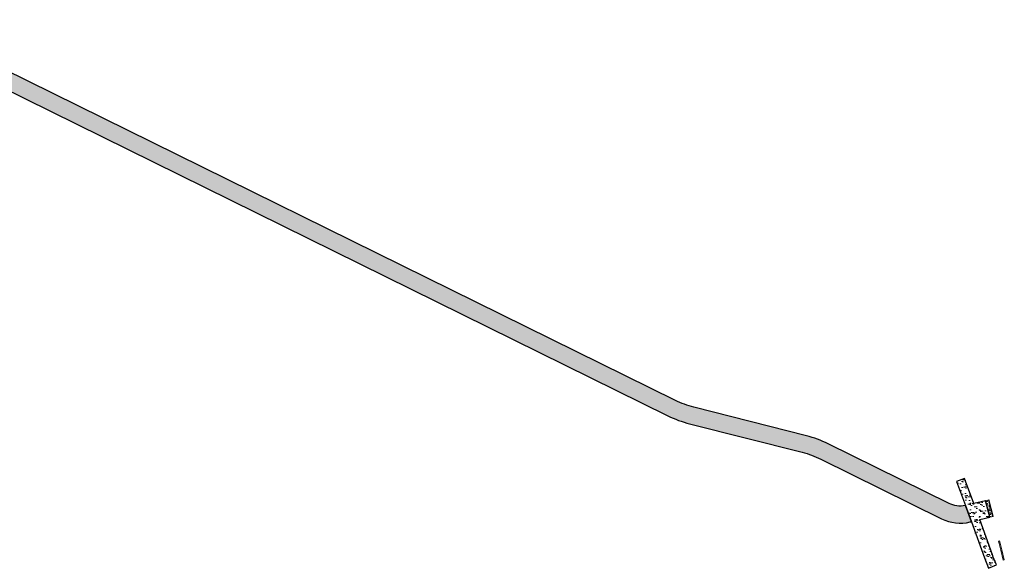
# Model space of a CAD drawing. Header units: feet. Extents: x 1609737 to 1611449, y 574802 to 575794.
# Tile 256 of 256: x 1610872 to 1611449, y 575203 to 575524. Entities that reach past the tile are written whole.
import ezdxf

# ---------------------------------------------------------------- set-up
doc = ezdxf.new("R2010")
doc.units = ezdxf.units.FT
doc.header["$MEASUREMENT"] = 0
for name, color, linetype, lineweight in [('C-CONC-HATCH', 7, 'Continuous', 20), ('C-PAVE-CONCRETE CURB AND GUTTER', 22, 'Continuous', 18), ('C-PAVE-DETECTABLE WARNING', 80, 'Continuous', 18)]:
    doc.layers.add(name, color=color, linetype=linetype, lineweight=lineweight)
for name, color, linetype in [('C-PROP-CONC', 185, 'Continuous'), ('C-PVMT-ASPH', 2, 'Continuous'), ('C-TRAIL', 80, 'Continuous'), ('V-SURV-FIGR', 170, 'Continuous')]:
    doc.layers.add(name, color=color, linetype=linetype)

msp = doc.modelspace()

# ---------------------------------------------------------------- hatches: boundary and pattern name
at = {"layer": 'C-CONC-HATCH'}
h = msp.add_hatch(dxfattribs=at)
h.set_pattern_fill('AR-SAND', color=256, scale=0.1)
h.set_pattern_definition([(37.50000000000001, (0, 0), (-0.1259867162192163, 3.853647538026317), [0, -3.04, 0, -3.4, 0, -3.25]), (7.499999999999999, (0, 0), (3.539553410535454, 5.644292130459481), [0, -1.64, 0, -2.74, 0, -1.05]), (327.5, (-2.46, 0), (6.228283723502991, 0.01131810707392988), [0, -1, 0, -3.600000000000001, 0, -4.7]), (317.5, (-2.46, 0), (6.012253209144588, 1.755351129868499), [0, -0.5, 0, -2.36, 0, -2.7])])
h.paths.add_polyline_path([(1611421.267988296, 575253.9841814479), (1611426.510427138, 575239.9073901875), (1611430.001979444, 575230.4531408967), (1611437.658, 575209.3199999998), (1611440.082893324, 575203.1565505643), (1611444.694412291, 575205.1022341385), (1611442.816698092, 575209.7368122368), (1611442.345361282, 575211.0603000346), (1611434.894453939, 575231.6380672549), (1611436.843807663, 575232.1101883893), (1611440.858240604, 575233.0824586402), (1611438.328213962, 575242.7588118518), (1611433.121297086, 575241.4977295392), (1611431.406553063, 575241.0824293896), (1611430.126207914, 575244.5775689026), (1611426.046244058, 575255.7152241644)])
at = {"layer": 'C-PAVE-DETECTABLE WARNING'}
h = msp.add_hatch(dxfattribs=at)
h.set_pattern_fill('HEX', color=256, scale=5)
h.set_pattern_definition([(0, (0, 0), (0, 1.082531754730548), [0.625, -1.25]), (120, (0, 0), (-0.9375, -0.5412658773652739), [0.6249999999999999, -1.25]), (59.99999999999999, (0.625, 0), (-0.9374999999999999, 0.5412658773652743), [0.625, -1.25])])
h.paths.add_polyline_path([(1611440.272335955, 575243.2296658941), (1611438.328213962, 575242.7588118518), (1611440.858240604, 575233.0824586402), (1611442.802362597, 575233.5533126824)])
at = {"layer": 'C-PVMT-ASPH'}
h = msp.add_hatch(dxfattribs=at)
h.set_pattern_fill('DOTS', color=256, scale=50)
h.set_pattern_definition([(0, (3139970.444932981, 1720772.045629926), (1.5625, 3.125), [0, -3.125])])
edge = h.paths.add_edge_path()
edge.add_line((1610799.541547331, 575515.4913532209), (1611252.0282266, 575292.4989596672))
edge.add_arc((1611280.761511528, 575350.8033191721), 65.00000000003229, 243.7652131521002, 255.7958914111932)
edge.add_line((1611264.812012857, 575287.79051498), (1611330.843409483, 575271.0769646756))
edge.add_arc((1611317.347679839, 575217.7584380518), 54.99999999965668, 63.76521315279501, 75.79589141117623, ccw=False)
edge.add_line((1611341.660459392, 575267.0928960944), (1611412.491689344, 575232.1861767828))
edge.add_arc((1611423.542952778, 575254.6109304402), 25.00000000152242, 243.76521315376, 283.2074442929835)
edge.add_line((1611429.254886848, 575230.2721997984), (1611430.001979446, 575230.4531408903))
edge.add_line((1611430.001979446, 575230.4531408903), (1611426.510427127, 575239.907390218))
edge.add_arc((1611423.542952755, 575254.6109286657), 14.99999823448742, 263.9993286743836, 281.41018827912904, ccw=False)
edge.add_arc((1611423.542952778, 575254.6109304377), 14.9999999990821, 243.76521315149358, 263.99932929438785, ccw=False)
edge.add_line((1611416.912194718, 575241.1560782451), (1611346.080964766, 575276.0627975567))
edge.add_arc((1611317.347679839, 575217.7584380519), 64.99999999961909, 63.76521315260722, 75.7958914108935)
edge.add_line((1611333.29717851, 575280.7712422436), (1611267.265781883, 575297.4847925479))
edge.add_arc((1611280.761511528, 575350.803319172), 54.99999999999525, 243.7652131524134, 255.7958914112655, ccw=False)
edge.add_line((1611256.448731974, 575301.4688611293), (1610803.962052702, 575524.4612546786))
edge.add_line((1610803.962052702, 575524.4612546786), (1610799.541547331, 575515.4913532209))

# ---------------------------------------------------------------- linework, layer by layer
at = {"layer": 'C-PAVE-CONCRETE CURB AND GUTTER', "flags": 128}
msp.add_lwpolyline([(1611446.552544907, 575219.249295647), (1611446.932, 575217.8710000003), (1611447.944, 575213.875), (1611449.297, 575208.0750000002), (1611448.606, 575207.9539999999), (1611447.297999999, 575213.679), (1611446.191, 575217.6699999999), (1611445.949999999, 575218.98)], close=True, dxfattribs=at)
at = {"layer": 'C-PAVE-DETECTABLE WARNING', "flags": 128}
msp.add_lwpolyline([(1611440.858240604, 575233.0824586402), (1611438.328213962, 575242.7588118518), (1611440.272335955, 575243.2296658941), (1611442.802362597, 575233.5533126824)], close=True, dxfattribs=at)
at = {"layer": 'C-PROP-CONC', "flags": 128}
msp.add_lwpolyline([(1611421.267988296, 575253.9841814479), (1611426.510427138, 575239.9073901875), (1611430.001979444, 575230.4531408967), (1611437.658, 575209.3199999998), (1611440.082893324, 575203.1565505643), (1611444.694412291, 575205.1022341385), (1611442.816698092, 575209.7368122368), (1611442.345361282, 575211.0603000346), (1611434.894453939, 575231.6380672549), (1611440.858240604, 575233.0824586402), (1611438.328213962, 575242.7588118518), (1611431.406553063, 575241.0824293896), (1611426.046244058, 575255.7152241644)], close=True, dxfattribs=at)
at = {"layer": 'C-TRAIL', "flags": 128}
msp.add_lwpolyline([(1610799.541547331, 575515.4913532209), (1611252.0282266, 575292.4989596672, 0.05254200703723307), (1611264.812012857, 575287.79051498), (1611330.843409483, 575271.0769646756, -0.05254200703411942), (1611341.660459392, 575267.0928960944), (1611412.491689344, 575232.1861767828, 0.1738154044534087), (1611429.254886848, 575230.2721997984), (1611430.001979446, 575230.4531408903), (1611426.510427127, 575239.907390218), (1611426.335802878, 575239.8732240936, -0.1627049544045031), (1611416.912194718, 575241.1560782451), (1611346.080964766, 575276.0627975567, 0.05254200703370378), (1611333.29717851, 575280.7712422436), (1611267.265781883, 575297.4847925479, -0.05254200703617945), (1611256.448731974, 575301.4688611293), (1610803.962052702, 575524.4612546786)], format="xyb", close=True, dxfattribs=at)
at = {"layer": 'V-SURV-FIGR', "flags": 128}
for points in [[(1611440.867409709, 575233.0473904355), (1611438.313313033, 575242.8158020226)], [(1611442.802362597, 575233.5533126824), (1611440.248265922, 575243.3217242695)]]:
    msp.add_lwpolyline(points, dxfattribs=at)

doc.saveas('drawing.dxf')
